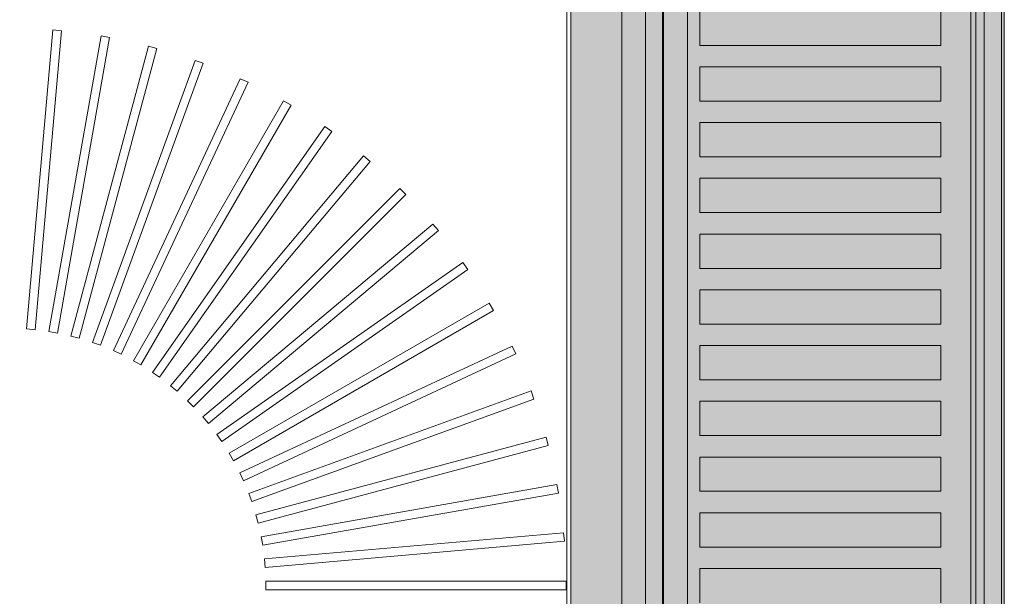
# Model space of a CAD drawing. Header units: millimetres. Extents: x -750 to 72845, y -24282 to 18874.
# Tile 140 of 154: x 70934 to 71164, y 14414 to 14549. Entities that reach past the tile are written whole.
import ezdxf

# ---------------------------------------------------------------- set-up
doc = ezdxf.new("R2010")
doc.units = ezdxf.units.MM
doc.header["$MEASUREMENT"] = 0
doc.layers.add('IRISH HOUSE_HYD AIRPORT_DRAINAGE LAYOUT 1$0$GREY SCALE', color=8, linetype='Continuous')
doc.layers.add('IRISH HOUSE_HYD AIRPORT_DRAINAGE LAYOUT 1$0$GREYSCALE', color=8, linetype='Continuous', lineweight=0)
doc.layers.add('M-MEP-ELPR-EQUIP', color=6, linetype='Continuous', lineweight=20)

# ---------------------------------------------------------------- blocks, each defined once
blk = doc.blocks.new('IRISH HOUSE_HYD AIRPORT_DRAINAGE LAYOUT 1$0$FLOOR PLAN')
at = {"layer": 'IRISH HOUSE_HYD AIRPORT_DRAINAGE LAYOUT 1$0$GREYSCALE', "lineweight": 0, "ltscale": 0.25}
h = blk.add_hatch(color=8, dxfattribs=at)
h.dxf.hatch_style = 1
h.paths.add_polyline_path([(21062.97, 12139.25), (21062.97, 12060.09), (21164.25, 12060.09), (21164.25, 18121.51), (21062.97, 18121.51), (21062.97, 12212.62)])
at = {"layer": 'IRISH HOUSE_HYD AIRPORT_DRAINAGE LAYOUT 1$0$GREYSCALE', "color": 8, "lineweight": 0, "ltscale": 0.25}
for p, q in [((21163.58, 12069.11), (21163.58, 18149.45)), ((21164.25, 12060.09), (21164.25, 18121.51)), ((21061.98, 17995.41), (21061.98, 12069.11)), ((21062.97, 17967.96), (21062.97, 12060.09))]:
    blk.add_line(p, q, dxfattribs=at)
at = {"layer": 'IRISH HOUSE_HYD AIRPORT_DRAINAGE LAYOUT 1$0$GREYSCALE', "color": 8, "lineweight": 0}
for p, q in [((21074.88, 14968.01), (21074.88, 14266.31)), ((21084.4, 14216.19), (21084.4, 14617.16)), ((21159.58, 14617.16), (21159.58, 14216.19)), ((21093.1, 14542.98), (21093.1, 14551)), ((21149.4, 14551), (21149.4, 14542.98)), ((20941.89, 14546.58), (20935.78, 14476.68)), ((20941.89, 14546.58, 902.48), (20935.78, 14476.68, 902.48)), ((20943.89, 14546.4), (20941.89, 14546.58)), ((20943.89, 14546.4, 902.48), (20941.89, 14546.58, 902.48)), ((20937.77, 14476.5), (20943.89, 14546.4)), ((20937.77, 14476.5, 902.48), (20943.89, 14546.4, 902.48)), ((20953.17, 14545.18), (20940.99, 14476.08)), ((20953.17, 14545.18, 902.48), (20940.99, 14476.08, 902.48)), ((20942.96, 14475.73), (20955.15, 14544.83)), ((20942.96, 14475.73, 902.48), (20955.15, 14544.83, 902.48)), ((20955.15, 14544.83), (20953.17, 14545.18)), ((20955.15, 14544.83, 902.48), (20953.17, 14545.18, 902.48)), ((20964.29, 14542.81), (20946.13, 14475.03)), ((20964.29, 14542.81, 902.48), (20946.13, 14475.03, 902.48)), ((20948.07, 14474.51), (20966.23, 14542.29)), ((20948.07, 14474.51, 902.48), (20966.23, 14542.29, 902.48)), ((20966.23, 14542.29), (20964.29, 14542.81)), ((20966.23, 14542.29, 902.48), (20964.29, 14542.81, 902.48)), ((21149.4, 14542.98), (21093.1, 14542.98)), ((20975.16, 14539.47), (20951.16, 14473.53)), ((20975.16, 14539.47, 902.48), (20951.16, 14473.53, 902.48)), ((20953.05, 14472.85), (20977.04, 14538.79)), ((20953.05, 14472.85, 902.48), (20977.04, 14538.79, 902.48)), ((20977.04, 14538.79), (20975.16, 14539.47)), ((20977.04, 14538.79, 902.48), (20975.16, 14539.47, 902.48)), ((21093.1, 14529.95), (21093.1, 14537.97)), ((21093.1, 14537.97), (21149.4, 14537.97)), ((21149.4, 14537.97), (21149.4, 14529.95)), ((20985.7, 14535.2), (20956.04, 14471.61)), ((20985.7, 14535.2, 902.48), (20956.04, 14471.61, 902.48)), ((20987.51, 14534.35), (20985.7, 14535.2)), ((20987.51, 14534.35, 902.48), (20985.7, 14535.2, 902.48)), ((20957.86, 14470.76), (20987.51, 14534.35)), ((20957.86, 14470.76, 902.48), (20987.51, 14534.35, 902.48)), ((20995.82, 14530.03), (20960.74, 14469.26)), ((20995.82, 14530.03, 902.48), (20960.74, 14469.26, 902.48)), ((20962.47, 14468.26), (20997.56, 14529.03)), ((20962.47, 14468.26, 902.48), (20997.56, 14529.03, 902.48)), ((20997.56, 14529.03), (20995.82, 14530.03)), ((20997.56, 14529.03, 902.48), (20995.82, 14530.03, 902.48)), ((21149.4, 14529.95), (21093.1, 14529.95)), ((21005.46, 14523.99), (20965.21, 14466.52)), ((21005.46, 14523.99, 902.48), (20965.21, 14466.52, 902.48)), ((21007.1, 14522.84), (21005.46, 14523.99)), ((21007.1, 14522.84, 902.48), (21005.46, 14523.99, 902.48)), ((21093.1, 14516.91), (21093.1, 14524.93)), ((21093.1, 14524.93), (21149.4, 14524.93)), ((21149.4, 14524.93), (21149.4, 14516.91)), ((20966.85, 14465.37), (21007.1, 14522.84)), ((20966.85, 14465.37, 902.48), (21007.1, 14522.84, 902.48)), ((21014.53, 14517.14), (20969.43, 14463.39)), ((21014.53, 14517.14, 902.48), (20969.43, 14463.39, 902.48)), ((21016.07, 14515.85), (21014.53, 14517.14)), ((21016.07, 14515.85, 902.48), (21014.53, 14517.14, 902.48)), ((21149.4, 14516.91), (21093.1, 14516.91)), ((20970.96, 14462.1), (21016.07, 14515.85)), ((20970.96, 14462.1, 902.48), (21016.07, 14515.85, 902.48)), ((21093.1, 14503.88), (21093.1, 14511.9)), ((21093.1, 14511.9), (21149.4, 14511.9)), ((21149.4, 14511.9), (21149.4, 14503.88)), ((21022.97, 14509.53), (20973.35, 14459.91)), ((21022.97, 14509.53, 902.48), (20973.35, 14459.91, 902.48)), ((20974.77, 14458.49), (21024.39, 14508.11)), ((20974.77, 14458.49, 902.48), (21024.39, 14508.11, 902.48)), ((21024.39, 14508.11), (21022.97, 14509.53)), ((21024.39, 14508.11, 902.48), (21022.97, 14509.53, 902.48)), ((21149.4, 14503.88), (21093.1, 14503.88)), ((21030.72, 14501.2), (20976.96, 14456.1)), ((21030.72, 14501.2, 902.48), (20976.96, 14456.1, 902.48)), ((21032, 14499.67), (21030.72, 14501.2)), ((21032, 14499.67, 902.48), (21030.72, 14501.2, 902.48)), ((20978.25, 14454.56), (21032, 14499.67)), ((20978.25, 14454.56, 902.48), (21032, 14499.67, 902.48)), ((21093.1, 14490.85), (21093.1, 14498.87)), ((21093.1, 14498.87), (21149.4, 14498.87)), ((21149.4, 14498.87), (21149.4, 14490.85)), ((21037.71, 14492.24), (20980.23, 14451.99)), ((21037.71, 14492.24, 902.48), (20980.23, 14451.99, 902.48)), ((21038.86, 14490.6), (21037.71, 14492.24)), ((21038.86, 14490.6, 902.48), (21037.71, 14492.24, 902.48)), ((20981.38, 14450.35), (21038.86, 14490.6)), ((20981.38, 14450.35, 902.48), (21038.86, 14490.6, 902.48)), ((21149.4, 14490.85), (21093.1, 14490.85)), ((21093.1, 14477.82), (21093.1, 14485.84)), ((21093.1, 14485.84), (21149.4, 14485.84)), ((21149.4, 14485.84), (21149.4, 14477.82)), ((21043.89, 14482.7), (20983.12, 14447.61)), ((21043.89, 14482.7, 902.48), (20983.12, 14447.61, 902.48)), ((21044.89, 14480.96), (21043.89, 14482.7)), ((21044.89, 14480.96, 902.48), (21043.89, 14482.7, 902.48)), ((20984.12, 14445.88), (21044.89, 14480.96)), ((20984.12, 14445.88, 902.48), (21044.89, 14480.96, 902.48)), ((21149.4, 14477.82), (21093.1, 14477.82)), ((20935.78, 14476.68), (20937.77, 14476.5)), ((20935.78, 14476.68, 902.48), (20937.77, 14476.5, 902.48)), ((20940.99, 14476.08), (20942.96, 14475.73)), ((20940.99, 14476.08, 902.48), (20942.96, 14475.73, 902.48)), ((20946.13, 14475.03), (20948.07, 14474.51)), ((20946.13, 14475.03, 902.48), (20948.07, 14474.51, 902.48)), ((20951.16, 14473.53), (20953.05, 14472.85)), ((20951.16, 14473.53, 902.48), (20953.05, 14472.85, 902.48)), ((20956.04, 14471.61), (20957.86, 14470.76)), ((20956.04, 14471.61, 902.48), (20957.86, 14470.76, 902.48)), ((21049.21, 14472.65), (20985.62, 14443)), ((21049.21, 14472.65, 902.48), (20985.62, 14443, 902.48)), ((20986.47, 14441.18), (21050.06, 14470.84)), ((20986.47, 14441.18, 902.48), (21050.06, 14470.84, 902.48)), ((21050.06, 14470.84), (21049.21, 14472.65)), ((21050.06, 14470.84, 902.48), (21049.21, 14472.65, 902.48)), ((21093.1, 14464.79), (21093.1, 14472.81)), ((21093.1, 14472.81), (21149.4, 14472.81)), ((21149.4, 14472.81), (21149.4, 14464.79)), ((20960.74, 14469.26), (20962.47, 14468.26)), ((20960.74, 14469.26, 902.48), (20962.47, 14468.26, 902.48)), ((20965.21, 14466.52), (20966.85, 14465.37)), ((20965.21, 14466.52, 902.48), (20966.85, 14465.37, 902.48)), ((21149.4, 14464.79), (21093.1, 14464.79)), ((20969.43, 14463.39), (20970.96, 14462.1)), ((20969.43, 14463.39, 902.48), (20970.96, 14462.1, 902.48)), ((21053.65, 14462.18), (20987.71, 14438.18)), ((21053.65, 14462.18, 902.48), (20987.71, 14438.18, 902.48)), ((21054.33, 14460.3), (21053.65, 14462.18)), ((21054.33, 14460.3, 902.48), (21053.65, 14462.18, 902.48)), ((20973.35, 14459.91), (20974.77, 14458.49)), ((20973.35, 14459.91, 902.48), (20974.77, 14458.49, 902.48)), ((20988.39, 14436.3), (21054.33, 14460.3)), ((20988.39, 14436.3, 902.48), (21054.33, 14460.3, 902.48)), ((21093.1, 14451.76), (21093.1, 14459.78)), ((21093.1, 14459.78), (21149.4, 14459.78)), ((21149.4, 14459.78), (21149.4, 14451.76)), ((20976.96, 14456.1), (20978.25, 14454.56)), ((20976.96, 14456.1, 902.48), (20978.25, 14454.56, 902.48)), ((20980.23, 14451.99), (20981.38, 14450.35)), ((20980.23, 14451.99, 902.48), (20981.38, 14450.35, 902.48)), ((21057.15, 14451.37), (20989.37, 14433.21)), ((21057.15, 14451.37, 902.48), (20989.37, 14433.21, 902.48)), ((21057.67, 14449.43), (21057.15, 14451.37)), ((21057.67, 14449.43, 902.48), (21057.15, 14451.37, 902.48)), ((21149.4, 14451.76), (21093.1, 14451.76)), ((20983.12, 14447.61), (20984.12, 14445.88)), ((20983.12, 14447.61, 902.48), (20984.12, 14445.88, 902.48)), ((20989.89, 14431.27), (21057.67, 14449.43)), ((20989.89, 14431.27, 902.48), (21057.67, 14449.43, 902.48)), ((21093.1, 14438.73), (21093.1, 14446.74)), ((21093.1, 14446.74), (21149.4, 14446.74)), ((21149.4, 14446.74), (21149.4, 14438.73)), ((20985.62, 14443), (20986.47, 14441.18)), ((20985.62, 14443, 902.48), (20986.47, 14441.18, 902.48)), ((21059.69, 14440.29), (20990.59, 14428.1)), ((21059.69, 14440.29, 902.48), (20990.59, 14428.1, 902.48)), ((21060.04, 14438.31), (21059.69, 14440.29)), ((21060.04, 14438.31, 902.48), (21059.69, 14440.29, 902.48)), ((21149.4, 14438.73), (21093.1, 14438.73)), ((20987.71, 14438.18), (20988.39, 14436.3)), ((20987.71, 14438.18, 902.48), (20988.39, 14436.3, 902.48)), ((20990.94, 14426.13), (21060.04, 14438.31)), ((20990.94, 14426.13, 902.48), (21060.04, 14438.31, 902.48)), ((20989.37, 14433.21), (20989.89, 14431.27)), ((20989.37, 14433.21, 902.48), (20989.89, 14431.27, 902.48)), ((21093.1, 14425.69), (21093.1, 14433.71)), ((21093.1, 14433.71), (21149.4, 14433.71)), ((21149.4, 14433.71), (21149.4, 14425.69)), ((20990.59, 14428.1), (20990.94, 14426.13)), ((20990.59, 14428.1, 902.48), (20990.94, 14426.13, 902.48)), ((21061.26, 14429.03), (20991.36, 14422.91)), ((21061.26, 14429.03, 902.48), (20991.36, 14422.91, 902.48)), ((20991.54, 14420.92), (21061.44, 14427.03)), ((20991.54, 14420.92, 902.48), (21061.44, 14427.03, 902.48)), ((21061.44, 14427.03), (21061.26, 14429.03)), ((21061.44, 14427.03, 902.48), (21061.26, 14429.03, 902.48)), ((21149.4, 14425.69), (21093.1, 14425.69)), ((20991.36, 14422.91), (20991.54, 14420.92)), ((20991.36, 14422.91, 902.48), (20991.54, 14420.92, 902.48)), ((21093.1, 14412.66), (21093.1, 14420.68)), ((21093.1, 14420.68), (21149.4, 14420.68)), ((21149.4, 14420.68), (21149.4, 14412.66)), ((21061.85, 14417.67), (20991.68, 14417.67)), ((20991.68, 14417.67), (20991.68, 14415.67)), ((21061.85, 14417.67, 902.48), (20991.68, 14417.67, 902.48)), ((20991.68, 14417.67, 902.48), (20991.68, 14415.67, 902.48)), ((20991.68, 14415.67), (21061.85, 14415.67)), ((20991.68, 14415.67, 902.48), (21061.85, 14415.67, 902.48)), ((21061.85, 14415.67), (21061.85, 14417.67)), ((21061.85, 14415.67, 902.48), (21061.85, 14417.67, 902.48))]:
    blk.add_line(p, q, dxfattribs=at)
at = {"layer": 'IRISH HOUSE_HYD AIRPORT_DRAINAGE LAYOUT 1$0$GREYSCALE', "color": 8, "lineweight": 0, "ltscale": 0.25, "invisible_edges": 5}
blk.add_3dface([(21080.39, 15018.13, 902.18), (21074.88, 14968.01, 902.18), (21074.88, 14266.31, 902.18), (21080.39, 14216.19, 902.18)], dxfattribs=at)
at = {"layer": 'IRISH HOUSE_HYD AIRPORT_DRAINAGE LAYOUT 1$0$GREYSCALE', "color": 8, "lineweight": 0}
for points in [[(21074.88, 14968.01, 902.18), (21074.88, 14266.31, 902.18), (20504.5, 14266.31, 902.18), (20504.5, 14968.01, 902.18)], [(21090.18, 14617.16, 917.22), (21156.39, 14617.16, 917.22), (21156.39, 14216.19, 917.22), (21090.18, 14216.19, 917.22)], [(21159.58, 14617.16, 919.24), (21159.58, 14617.16, 958.32), (21159.58, 14216.19, 958.32), (21159.58, 14216.19, 919.24)]]:
    blk.add_3dface(points, dxfattribs=at)
for points, invisible_edges in [([(21084.64, 14617.16, 920.32), (21084.43, 14617.16, 919.79), (21084.43, 14216.19, 919.79), (21084.64, 14216.19, 920.32)], 2), ([(21084.43, 14617.16, 919.79), (21084.43, 14617.16, 919.23), (21084.43, 14216.19, 919.23), (21084.43, 14216.19, 919.79)], 10), ([(21084.43, 14617.16, 919.23), (21084.65, 14617.16, 918.7), (21084.65, 14216.19, 918.7), (21084.43, 14216.19, 919.23)], 10), ([(21084.64, 14617.16, 920.32), (21088.62, 14617.16, 926.29), (21088.62, 14216.19, 926.29), (21084.64, 14216.19, 920.32)], 2), ([(21084.65, 14617.16, 918.7), (21085.05, 14617.16, 918.3), (21085.05, 14216.19, 918.3), (21084.65, 14216.19, 918.7)], 10), ([(21085.05, 14617.16, 918.3), (21086.28, 14617.16, 917.82), (21086.28, 14216.19, 917.82), (21085.05, 14216.19, 918.3)], 10), ([(21086.28, 14617.16, 917.82), (21087.55, 14617.16, 917.47), (21087.55, 14216.19, 917.47), (21086.28, 14216.19, 917.82)], 10), ([(21087.55, 14617.16, 917.47), (21088.86, 14617.16, 917.27), (21088.86, 14216.19, 917.27), (21087.55, 14216.19, 917.47)], 10), ([(21088.86, 14617.16, 917.27), (21090.18, 14617.16, 917.22), (21090.18, 14216.19, 917.22), (21088.86, 14216.19, 917.27)], 8), ([(21156.39, 14617.16, 917.22), (21157.07, 14617.16, 917.2), (21157.07, 14216.19, 917.2), (21156.39, 14216.19, 917.22)], 2), ([(21157.07, 14617.16, 917.2), (21157.73, 14617.16, 917.29), (21157.73, 14216.19, 917.29), (21157.07, 14216.19, 917.2)], 10), ([(21158.36, 14617.16, 960.16), (21157.6, 14617.16, 960.32), (21157.6, 14216.19, 960.32), (21158.36, 14216.19, 960.16)], 8), ([(21157.73, 14617.16, 917.29), (21158.37, 14617.16, 917.49), (21158.37, 14216.19, 917.49), (21157.73, 14216.19, 917.29)], 10), ([(21159, 14617.16, 959.73), (21158.36, 14617.16, 960.16), (21158.36, 14216.19, 960.16), (21159, 14216.19, 959.73)], 10), ([(21158.37, 14617.16, 917.49), (21158.97, 14617.16, 917.79), (21158.97, 14216.19, 917.79), (21158.37, 14216.19, 917.49)], 10), ([(21158.97, 14617.16, 917.79), (21159.23, 14617.16, 918.1), (21159.23, 14216.19, 918.1), (21158.97, 14216.19, 917.79)], 10), ([(21159.43, 14617.16, 959.08), (21159, 14617.16, 959.73), (21159, 14216.19, 959.73), (21159.43, 14216.19, 959.08)], 10), ([(21159.23, 14617.16, 918.1), (21159.42, 14617.16, 918.45), (21159.42, 14216.19, 918.45), (21159.23, 14216.19, 918.1)], 10), ([(21159.42, 14617.16, 918.45), (21159.54, 14617.16, 918.84), (21159.54, 14216.19, 918.84), (21159.42, 14216.19, 918.45)], 10), ([(21159.58, 14617.16, 958.32), (21159.43, 14617.16, 959.08), (21159.43, 14216.19, 959.08), (21159.58, 14216.19, 958.32)], 2), ([(21159.54, 14617.16, 918.84), (21159.58, 14617.16, 919.24), (21159.58, 14216.19, 919.24), (21159.54, 14216.19, 918.84)], 8), ([(21088.62, 14551, 926.29), (21088.62, 14542.98, 926.29), (21093.1, 14542.98, 931.88), (21093.1, 14551, 931.88)], 11), ([(21149.4, 14551, 960.08), (21149.4, 14542.98, 960.08), (21157.6, 14542.98, 960.32), (21157.6, 14551, 960.32)], 10), ([(21093.1, 14542.98, 931.88), (21098.05, 14542.98, 937.08), (21098.05, 14537.97, 937.08), (21093.1, 14537.97, 931.88)], 10), ([(21098.05, 14542.98, 937.08), (21103.43, 14542.98, 941.82), (21103.43, 14537.97, 941.82), (21098.05, 14537.97, 937.08)], 10), ([(21103.43, 14542.98, 941.82), (21109.2, 14542.98, 946.09), (21109.2, 14537.97, 946.09), (21103.43, 14537.97, 941.82)], 10), ([(21109.2, 14542.98, 946.09), (21115.31, 14542.98, 949.84), (21115.31, 14537.97, 949.84), (21109.2, 14537.97, 946.09)], 10), ([(21115.31, 14542.98, 949.84), (21121.72, 14542.98, 953.05), (21121.72, 14537.97, 953.05), (21115.31, 14537.97, 949.84)], 10), ([(21121.72, 14542.98, 953.05), (21128.39, 14542.98, 955.7), (21128.39, 14537.97, 955.7), (21121.72, 14537.97, 953.05)], 10), ([(21128.39, 14542.98, 955.7), (21135.25, 14542.98, 957.76), (21135.25, 14537.97, 957.76), (21128.39, 14537.97, 955.7)], 10), ([(21135.25, 14542.98, 957.76), (21142.28, 14542.98, 959.23), (21142.28, 14537.97, 959.23), (21135.25, 14537.97, 957.76)], 10), ([(21142.28, 14542.98, 959.23), (21149.4, 14542.98, 960.08), (21149.4, 14537.97, 960.08), (21142.28, 14537.97, 959.23)], 10), ([(21157.6, 14542.98, 960.32), (21157.6, 14537.97, 960.32), (21149.4, 14537.97, 960.08), (21149.4, 14542.98, 960.08)], 14), ([(21088.62, 14537.97, 926.29), (21088.62, 14529.95, 926.29), (21093.1, 14529.95, 931.88), (21093.1, 14537.97, 931.88)], 11), ([(21149.4, 14537.97, 960.08), (21149.4, 14529.95, 960.08), (21157.6, 14529.95, 960.32), (21157.6, 14537.97, 960.32)], 10), ([(21093.1, 14529.95, 931.88), (21098.05, 14529.95, 937.08), (21098.05, 14524.93, 937.08), (21093.1, 14524.93, 931.88)], 10), ([(21098.05, 14529.95, 937.08), (21103.43, 14529.95, 941.82), (21103.43, 14524.93, 941.82), (21098.05, 14524.93, 937.08)], 10), ([(21103.43, 14529.95, 941.82), (21109.2, 14529.95, 946.09), (21109.2, 14524.93, 946.09), (21103.43, 14524.93, 941.82)], 10), ([(21109.2, 14529.95, 946.09), (21115.31, 14529.95, 949.84), (21115.31, 14524.93, 949.84), (21109.2, 14524.93, 946.09)], 10), ([(21115.31, 14529.95, 949.84), (21121.72, 14529.95, 953.05), (21121.72, 14524.93, 953.05), (21115.31, 14524.93, 949.84)], 10), ([(21121.72, 14529.95, 953.05), (21128.39, 14529.95, 955.7), (21128.39, 14524.93, 955.7), (21121.72, 14524.93, 953.05)], 10), ([(21128.39, 14529.95, 955.7), (21135.25, 14529.95, 957.76), (21135.25, 14524.93, 957.76), (21128.39, 14524.93, 955.7)], 10), ([(21135.25, 14529.95, 957.76), (21142.28, 14529.95, 959.23), (21142.28, 14524.93, 959.23), (21135.25, 14524.93, 957.76)], 10), ([(21142.28, 14529.95, 959.23), (21149.4, 14529.95, 960.08), (21149.4, 14524.93, 960.08), (21142.28, 14524.93, 959.23)], 10), ([(21157.6, 14529.95, 960.32), (21157.6, 14524.93, 960.32), (21149.4, 14524.93, 960.08), (21149.4, 14529.95, 960.08)], 14), ([(21088.62, 14524.93, 926.29), (21088.62, 14516.91, 926.29), (21093.1, 14516.91, 931.88), (21093.1, 14524.93, 931.88)], 11), ([(21149.4, 14524.93, 960.08), (21149.4, 14516.91, 960.08), (21157.6, 14516.91, 960.32), (21157.6, 14524.93, 960.32)], 10), ([(21093.1, 14516.91, 931.88), (21098.05, 14516.91, 937.08), (21098.05, 14511.9, 937.08), (21093.1, 14511.9, 931.88)], 10), ([(21098.05, 14516.91, 937.08), (21103.43, 14516.91, 941.82), (21103.43, 14511.9, 941.82), (21098.05, 14511.9, 937.08)], 10), ([(21103.43, 14516.91, 941.82), (21109.2, 14516.91, 946.09), (21109.2, 14511.9, 946.09), (21103.43, 14511.9, 941.82)], 10), ([(21109.2, 14516.91, 946.09), (21115.31, 14516.91, 949.84), (21115.31, 14511.9, 949.84), (21109.2, 14511.9, 946.09)], 10), ([(21115.31, 14516.91, 949.84), (21121.72, 14516.91, 953.05), (21121.72, 14511.9, 953.05), (21115.31, 14511.9, 949.84)], 10), ([(21121.72, 14516.91, 953.05), (21128.39, 14516.91, 955.7), (21128.39, 14511.9, 955.7), (21121.72, 14511.9, 953.05)], 10), ([(21128.39, 14516.91, 955.7), (21135.25, 14516.91, 957.76), (21135.25, 14511.9, 957.76), (21128.39, 14511.9, 955.7)], 10), ([(21135.25, 14516.91, 957.76), (21142.28, 14516.91, 959.23), (21142.28, 14511.9, 959.23), (21135.25, 14511.9, 957.76)], 10), ([(21142.28, 14516.91, 959.23), (21149.4, 14516.91, 960.08), (21149.4, 14511.9, 960.08), (21142.28, 14511.9, 959.23)], 10), ([(21157.6, 14516.91, 960.32), (21157.6, 14511.9, 960.32), (21149.4, 14511.9, 960.08), (21149.4, 14516.91, 960.08)], 14), ([(21088.62, 14511.9, 926.29), (21088.62, 14503.88, 926.29), (21093.1, 14503.88, 931.88), (21093.1, 14511.9, 931.88)], 11), ([(21149.4, 14511.9, 960.08), (21149.4, 14503.88, 960.08), (21157.6, 14503.88, 960.32), (21157.6, 14511.9, 960.32)], 10), ([(21093.1, 14503.88, 931.88), (21098.05, 14503.88, 937.08), (21098.05, 14498.87, 937.08), (21093.1, 14498.87, 931.88)], 10), ([(21098.05, 14503.88, 937.08), (21103.43, 14503.88, 941.82), (21103.43, 14498.87, 941.82), (21098.05, 14498.87, 937.08)], 10), ([(21103.43, 14503.88, 941.82), (21109.2, 14503.88, 946.09), (21109.2, 14498.87, 946.09), (21103.43, 14498.87, 941.82)], 10), ([(21109.2, 14503.88, 946.09), (21115.31, 14503.88, 949.84), (21115.31, 14498.87, 949.84), (21109.2, 14498.87, 946.09)], 10), ([(21115.31, 14503.88, 949.84), (21121.72, 14503.88, 953.05), (21121.72, 14498.87, 953.05), (21115.31, 14498.87, 949.84)], 10), ([(21121.72, 14503.88, 953.05), (21128.39, 14503.88, 955.7), (21128.39, 14498.87, 955.7), (21121.72, 14498.87, 953.05)], 10), ([(21128.39, 14503.88, 955.7), (21135.25, 14503.88, 957.76), (21135.25, 14498.87, 957.76), (21128.39, 14498.87, 955.7)], 10), ([(21135.25, 14503.88, 957.76), (21142.28, 14503.88, 959.23), (21142.28, 14498.87, 959.23), (21135.25, 14498.87, 957.76)], 10), ([(21142.28, 14503.88, 959.23), (21149.4, 14503.88, 960.08), (21149.4, 14498.87, 960.08), (21142.28, 14498.87, 959.23)], 10), ([(21157.6, 14503.88, 960.32), (21157.6, 14498.87, 960.32), (21149.4, 14498.87, 960.08), (21149.4, 14503.88, 960.08)], 14), ([(21088.62, 14498.87, 926.29), (21088.62, 14490.85, 926.29), (21093.1, 14490.85, 931.88), (21093.1, 14498.87, 931.88)], 11), ([(21149.4, 14498.87, 960.08), (21149.4, 14490.85, 960.08), (21157.6, 14490.85, 960.32), (21157.6, 14498.87, 960.32)], 10), ([(21093.1, 14490.85, 931.88), (21098.05, 14490.85, 937.08), (21098.05, 14485.84, 937.08), (21093.1, 14485.84, 931.88)], 10), ([(21098.05, 14490.85, 937.08), (21103.43, 14490.85, 941.82), (21103.43, 14485.84, 941.82), (21098.05, 14485.84, 937.08)], 10), ([(21103.43, 14490.85, 941.82), (21109.2, 14490.85, 946.09), (21109.2, 14485.84, 946.09), (21103.43, 14485.84, 941.82)], 10), ([(21109.2, 14490.85, 946.09), (21115.31, 14490.85, 949.84), (21115.31, 14485.84, 949.84), (21109.2, 14485.84, 946.09)], 10), ([(21115.31, 14490.85, 949.84), (21121.72, 14490.85, 953.05), (21121.72, 14485.84, 953.05), (21115.31, 14485.84, 949.84)], 10), ([(21121.72, 14490.85, 953.05), (21128.39, 14490.85, 955.7), (21128.39, 14485.84, 955.7), (21121.72, 14485.84, 953.05)], 10), ([(21128.39, 14490.85, 955.7), (21135.25, 14490.85, 957.76), (21135.25, 14485.84, 957.76), (21128.39, 14485.84, 955.7)], 10), ([(21135.25, 14490.85, 957.76), (21142.28, 14490.85, 959.23), (21142.28, 14485.84, 959.23), (21135.25, 14485.84, 957.76)], 10), ([(21142.28, 14490.85, 959.23), (21149.4, 14490.85, 960.08), (21149.4, 14485.84, 960.08), (21142.28, 14485.84, 959.23)], 10), ([(21157.6, 14490.85, 960.32), (21157.6, 14485.84, 960.32), (21149.4, 14485.84, 960.08), (21149.4, 14490.85, 960.08)], 14), ([(21088.62, 14485.84, 926.29), (21088.62, 14477.82, 926.29), (21093.1, 14477.82, 931.88), (21093.1, 14485.84, 931.88)], 11), ([(21149.4, 14485.84, 960.08), (21149.4, 14477.82, 960.08), (21157.6, 14477.82, 960.32), (21157.6, 14485.84, 960.32)], 10), ([(21093.1, 14477.82, 931.88), (21098.05, 14477.82, 937.08), (21098.05, 14472.81, 937.08), (21093.1, 14472.81, 931.88)], 10), ([(21098.05, 14477.82, 937.08), (21103.43, 14477.82, 941.82), (21103.43, 14472.81, 941.82), (21098.05, 14472.81, 937.08)], 10), ([(21103.43, 14477.82, 941.82), (21109.2, 14477.82, 946.09), (21109.2, 14472.81, 946.09), (21103.43, 14472.81, 941.82)], 10), ([(21109.2, 14477.82, 946.09), (21115.31, 14477.82, 949.84), (21115.31, 14472.81, 949.84), (21109.2, 14472.81, 946.09)], 10), ([(21115.31, 14477.82, 949.84), (21121.72, 14477.82, 953.05), (21121.72, 14472.81, 953.05), (21115.31, 14472.81, 949.84)], 10), ([(21121.72, 14477.82, 953.05), (21128.39, 14477.82, 955.7), (21128.39, 14472.81, 955.7), (21121.72, 14472.81, 953.05)], 10), ([(21128.39, 14477.82, 955.7), (21135.25, 14477.82, 957.76), (21135.25, 14472.81, 957.76), (21128.39, 14472.81, 955.7)], 10), ([(21135.25, 14477.82, 957.76), (21142.28, 14477.82, 959.23), (21142.28, 14472.81, 959.23), (21135.25, 14472.81, 957.76)], 10), ([(21142.28, 14477.82, 959.23), (21149.4, 14477.82, 960.08), (21149.4, 14472.81, 960.08), (21142.28, 14472.81, 959.23)], 10), ([(21157.6, 14477.82, 960.32), (21157.6, 14472.81, 960.32), (21149.4, 14472.81, 960.08), (21149.4, 14477.82, 960.08)], 14), ([(21088.62, 14472.81, 926.29), (21088.62, 14464.79, 926.29), (21093.1, 14464.79, 931.88), (21093.1, 14472.81, 931.88)], 11), ([(21149.4, 14472.81, 960.08), (21149.4, 14464.79, 960.08), (21157.6, 14464.79, 960.32), (21157.6, 14472.81, 960.32)], 10), ([(21093.1, 14464.79, 931.88), (21098.05, 14464.79, 937.08), (21098.05, 14459.78, 937.08), (21093.1, 14459.78, 931.88)], 10), ([(21098.05, 14464.79, 937.08), (21103.43, 14464.79, 941.82), (21103.43, 14459.78, 941.82), (21098.05, 14459.78, 937.08)], 10), ([(21103.43, 14464.79, 941.82), (21109.2, 14464.79, 946.09), (21109.2, 14459.78, 946.09), (21103.43, 14459.78, 941.82)], 10), ([(21109.2, 14464.79, 946.09), (21115.31, 14464.79, 949.84), (21115.31, 14459.78, 949.84), (21109.2, 14459.78, 946.09)], 10), ([(21115.31, 14464.79, 949.84), (21121.72, 14464.79, 953.05), (21121.72, 14459.78, 953.05), (21115.31, 14459.78, 949.84)], 10), ([(21121.72, 14464.79, 953.05), (21128.39, 14464.79, 955.7), (21128.39, 14459.78, 955.7), (21121.72, 14459.78, 953.05)], 10), ([(21128.39, 14464.79, 955.7), (21135.25, 14464.79, 957.76), (21135.25, 14459.78, 957.76), (21128.39, 14459.78, 955.7)], 10), ([(21135.25, 14464.79, 957.76), (21142.28, 14464.79, 959.23), (21142.28, 14459.78, 959.23), (21135.25, 14459.78, 957.76)], 10), ([(21142.28, 14464.79, 959.23), (21149.4, 14464.79, 960.08), (21149.4, 14459.78, 960.08), (21142.28, 14459.78, 959.23)], 10), ([(21157.6, 14464.79, 960.32), (21157.6, 14459.78, 960.32), (21149.4, 14459.78, 960.08), (21149.4, 14464.79, 960.08)], 14), ([(21088.62, 14459.78, 926.29), (21088.62, 14451.76, 926.29), (21093.1, 14451.76, 931.88), (21093.1, 14459.78, 931.88)], 11), ([(21149.4, 14459.78, 960.08), (21149.4, 14451.76, 960.08), (21157.6, 14451.76, 960.32), (21157.6, 14459.78, 960.32)], 10), ([(21093.1, 14451.76, 931.88), (21098.05, 14451.76, 937.08), (21098.05, 14446.74, 937.08), (21093.1, 14446.74, 931.88)], 10), ([(21098.05, 14451.76, 937.08), (21103.43, 14451.76, 941.82), (21103.43, 14446.74, 941.82), (21098.05, 14446.74, 937.08)], 10), ([(21103.43, 14451.76, 941.82), (21109.2, 14451.76, 946.09), (21109.2, 14446.74, 946.09), (21103.43, 14446.74, 941.82)], 10), ([(21109.2, 14451.76, 946.09), (21115.31, 14451.76, 949.84), (21115.31, 14446.74, 949.84), (21109.2, 14446.74, 946.09)], 10), ([(21115.31, 14451.76, 949.84), (21121.72, 14451.76, 953.05), (21121.72, 14446.74, 953.05), (21115.31, 14446.74, 949.84)], 10), ([(21121.72, 14451.76, 953.05), (21128.39, 14451.76, 955.7), (21128.39, 14446.74, 955.7), (21121.72, 14446.74, 953.05)], 10), ([(21128.39, 14451.76, 955.7), (21135.25, 14451.76, 957.76), (21135.25, 14446.74, 957.76), (21128.39, 14446.74, 955.7)], 10), ([(21135.25, 14451.76, 957.76), (21142.28, 14451.76, 959.23), (21142.28, 14446.74, 959.23), (21135.25, 14446.74, 957.76)], 10), ([(21142.28, 14451.76, 959.23), (21149.4, 14451.76, 960.08), (21149.4, 14446.74, 960.08), (21142.28, 14446.74, 959.23)], 10), ([(21157.6, 14451.76, 960.32), (21157.6, 14446.74, 960.32), (21149.4, 14446.74, 960.08), (21149.4, 14451.76, 960.08)], 14), ([(21088.62, 14446.74, 926.29), (21088.62, 14438.73, 926.29), (21093.1, 14438.73, 931.88), (21093.1, 14446.74, 931.88)], 11), ([(21149.4, 14446.74, 960.08), (21149.4, 14438.73, 960.08), (21157.6, 14438.73, 960.32), (21157.6, 14446.74, 960.32)], 10), ([(21093.1, 14438.73, 931.88), (21098.05, 14438.73, 937.08), (21098.05, 14433.71, 937.08), (21093.1, 14433.71, 931.88)], 10), ([(21098.05, 14438.73, 937.08), (21103.43, 14438.73, 941.82), (21103.43, 14433.71, 941.82), (21098.05, 14433.71, 937.08)], 10), ([(21103.43, 14438.73, 941.82), (21109.2, 14438.73, 946.09), (21109.2, 14433.71, 946.09), (21103.43, 14433.71, 941.82)], 10), ([(21109.2, 14438.73, 946.09), (21115.31, 14438.73, 949.84), (21115.31, 14433.71, 949.84), (21109.2, 14433.71, 946.09)], 10), ([(21115.31, 14438.73, 949.84), (21121.72, 14438.73, 953.05), (21121.72, 14433.71, 953.05), (21115.31, 14433.71, 949.84)], 10), ([(21121.72, 14438.73, 953.05), (21128.39, 14438.73, 955.7), (21128.39, 14433.71, 955.7), (21121.72, 14433.71, 953.05)], 10), ([(21128.39, 14438.73, 955.7), (21135.25, 14438.73, 957.76), (21135.25, 14433.71, 957.76), (21128.39, 14433.71, 955.7)], 10), ([(21135.25, 14438.73, 957.76), (21142.28, 14438.73, 959.23), (21142.28, 14433.71, 959.23), (21135.25, 14433.71, 957.76)], 10), ([(21142.28, 14438.73, 959.23), (21149.4, 14438.73, 960.08), (21149.4, 14433.71, 960.08), (21142.28, 14433.71, 959.23)], 10), ([(21157.6, 14438.73, 960.32), (21157.6, 14433.71, 960.32), (21149.4, 14433.71, 960.08), (21149.4, 14438.73, 960.08)], 14), ([(21088.62, 14433.71, 926.29), (21088.62, 14425.69, 926.29), (21093.1, 14425.69, 931.88), (21093.1, 14433.71, 931.88)], 11), ([(21149.4, 14433.71, 960.08), (21149.4, 14425.69, 960.08), (21157.6, 14425.69, 960.32), (21157.6, 14433.71, 960.32)], 10), ([(21093.1, 14425.69, 931.88), (21098.05, 14425.69, 937.08), (21098.05, 14420.68, 937.08), (21093.1, 14420.68, 931.88)], 10), ([(21098.05, 14425.69, 937.08), (21103.43, 14425.69, 941.82), (21103.43, 14420.68, 941.82), (21098.05, 14420.68, 937.08)], 10), ([(21103.43, 14425.69, 941.82), (21109.2, 14425.69, 946.09), (21109.2, 14420.68, 946.09), (21103.43, 14420.68, 941.82)], 10), ([(21109.2, 14425.69, 946.09), (21115.31, 14425.69, 949.84), (21115.31, 14420.68, 949.84), (21109.2, 14420.68, 946.09)], 10), ([(21115.31, 14425.69, 949.84), (21121.72, 14425.69, 953.05), (21121.72, 14420.68, 953.05), (21115.31, 14420.68, 949.84)], 10), ([(21121.72, 14425.69, 953.05), (21128.39, 14425.69, 955.7), (21128.39, 14420.68, 955.7), (21121.72, 14420.68, 953.05)], 10), ([(21128.39, 14425.69, 955.7), (21135.25, 14425.69, 957.76), (21135.25, 14420.68, 957.76), (21128.39, 14420.68, 955.7)], 10), ([(21135.25, 14425.69, 957.76), (21142.28, 14425.69, 959.23), (21142.28, 14420.68, 959.23), (21135.25, 14420.68, 957.76)], 10), ([(21142.28, 14425.69, 959.23), (21149.4, 14425.69, 960.08), (21149.4, 14420.68, 960.08), (21142.28, 14420.68, 959.23)], 10), ([(21157.6, 14425.69, 960.32), (21157.6, 14420.68, 960.32), (21149.4, 14420.68, 960.08), (21149.4, 14425.69, 960.08)], 14), ([(21088.62, 14420.68, 926.29), (21088.62, 14412.66, 926.29), (21093.1, 14412.66, 931.88), (21093.1, 14420.68, 931.88)], 11), ([(21149.4, 14420.68, 960.08), (21149.4, 14412.66, 960.08), (21157.6, 14412.66, 960.32), (21157.6, 14420.68, 960.32)], 10)]:
    blk.add_3dface(points, dxfattribs=dict(at, invisible_edges=invisible_edges))
blk = doc.blocks.new('IRISH HOUSE_HYD AIRPORT_DRAINAGE LAYOUT 1')
at = {"layer": 'IRISH HOUSE_HYD AIRPORT_DRAINAGE LAYOUT 1$0$GREY SCALE'}
blk.add_blockref('IRISH HOUSE_HYD AIRPORT_DRAINAGE LAYOUT 1$0$FLOOR PLAN', (0, 0), dxfattribs=at)

msp = doc.modelspace()

# ---------------------------------------------------------------- block references
at = {"layer": 'M-MEP-ELPR-EQUIP'}
msp.add_blockref('IRISH HOUSE_HYD AIRPORT_DRAINAGE LAYOUT 1', (50000, 0), dxfattribs=at)

doc.saveas('drawing.dxf')
